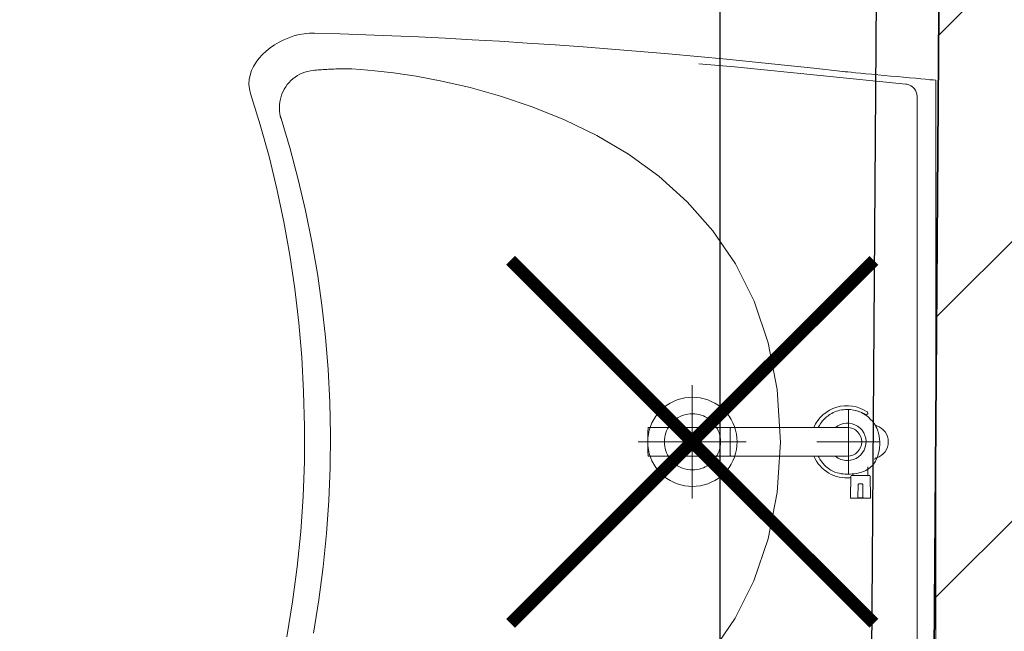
# Model space of a CAD drawing. Header units: millimetres. Extents: x 19887 to 192597, y -14203 to 39042.
# Tile 39 of 256: x 25873 to 25952, y -10106 to -10057. Entities that reach past the tile are written whole.
import ezdxf

# ---------------------------------------------------------------- set-up
doc = ezdxf.new("R2010")
doc.units = ezdxf.units.MM
doc.linetypes.add('ACAD_ISO03W100', pattern=[30, 12, -18])
doc.layers.get('Defpoints').update_dxf_attribs({"color": 4})
for name, color, linetype, lineweight in [('A_DBA_URZADZENIA SANITARNE', 5, 'Continuous', 25), ('Basen_rzut_poziom_1_obrys', 252, 'Continuous', 35), ('USUNIĘCIA', 10, 'Continuous', 0)]:
    doc.layers.add(name, color=color, linetype=linetype, lineweight=lineweight)
for name, color, linetype in [('Sufit podwieszany', 252, 'Continuous'), ('Wymiarowanie', 3, 'Continuous'), ('Wypełnienie', 252, 'Continuous')]:
    doc.layers.add(name, color=color, linetype=linetype)
doc.styles.add('ROMANS', font='romans.shx', dxfattribs={"width": 0.6})
doc.styles.get("Standard").update_dxf_attribs({"font": 'arial.ttf'})
doc.dimstyles.new('000001FB70622F18', dxfattribs={"dimtxt": 20, "dimasz": 5, "dimexe": 5, "dimexo": 1, "dimgap": 20, "dimtad": 1, "dimtoh": 1, "dimdec": 0, "dimtxsty": 'Standard', "dimblk": 'OBLIQUE', "dimcen": 0, "dimdle": 5, "dimclrd": 252, "dimclre": 252, "dimclrt": 252, "dimadec": 0, "dimazin": 0, "dimtfac": 1, "dimtdec": 0, "dimtmove": 0, "dimatfit": 3, "dimldrblk": 'OBLIQUE', "dimfxl": 150, "dimfxlon": 1, "dimlwd": 25, "dimlwe": 25, "dimarcsym": 1})

# ---------------------------------------------------------------- blocks, each defined once
blk = doc.blocks.new('_Oblique')
at = {"color": 0, "linetype": 'ByBlock', "lineweight": -2}
blk.add_line((-0.5, -0.5), (0.5, 0.5), dxfattribs=at)
blk = doc.blocks.new('*D707')
at = {"layer": 'Defpoints', "color": 0}
for p in [(3043.025, -3822.924), (3022.856, -4396.3), (3038.867, -4396.3)]:
    blk.add_point(p, dxfattribs=at)
at = {"layer": 'Wymiarowanie', "color": 252, "linetype": 'Continuous', "lineweight": 25}
for p, q in [((3022.856, -3817.924), (3022.856, -4401.3)), ((3042.025, -3822.924), (3017.856, -3822.924)), ((3037.867, -4396.3), (3017.856, -4396.3))]:
    blk.add_line(p, q, dxfattribs=at)
at = {"layer": 'Wymiarowanie', "color": 252, "linetype": 'ByBlock', "lineweight": 25, "xscale": 5, "yscale": 5, "zscale": 5}
for p, rotation in [((3022.856, -3822.924), 90), ((3022.856, -4396.3), 270)]:
    blk.add_blockref('_Oblique', p, dxfattribs=dict(at, rotation=rotation))
at = {"layer": 'Wymiarowanie', "color": 252, "insert": (3005.356, -4109.612), "char_height": 15, "attachment_point": 5, "rotation": 90, "style": 'ROMANS'}
blk.add_mtext('573', dxfattribs=at)
blk = doc.blocks.new('G$CF5E15B28')
at = {"layer": 'Wypełnienie'}
h = blk.add_hatch(dxfattribs=at)
h.set_pattern_fill('ANSI31', color=253, scale=5, angle=90)
h.set_pattern_definition([(45, (3252.028, -2175.285), (-11.22532, 11.22532), [])])
h.paths.add_polyline_path([(3082.99, -3823.077), (3100.147, -3823.076), (3100.098, -3814.694), (3097.789, -3814.694), (3097.789, -3781.139), (3082.328, -3781.139), (3082.328, -3793.381), (2887.69, -3793.381), (2887.69, -3797.196), (2892.128, -3797.196), (2892.128, -3821.83), (3043.025, -3822.924), (3038.867, -4396.3), (2895.448, -4396.3), (2895.448, -4415.787), (2892.631, -4415.787), (2892.631, -4424.887), (3113.879, -4424.338), (3113.879, -4414.978), (3110.229, -4414.978), (3110.229, -4389.643), (3077.549, -4389.643)])
at = {"layer": 'Basen_rzut_poziom_1_obrys', "color": 253, "elevation": 0}
blk.add_lwpolyline([(2895.448, -4396.3), (3038.867, -4396.3), (3043.025, -3822.924)], dxfattribs=at)
at = {"layer": 'Sufit podwieszany', "color": 253, "linetype": 'ACAD_ISO03W100', "ltscale": 5, "elevation": 0}
blk.add_lwpolyline([(2890.448, -4391.3), (3033.903, -4391.3), (3037.989, -3827.887)], dxfattribs=at)
at = {"layer": 'Wymiarowanie', "color": 253}
dim = blk.add_linear_dim(base=(3022.856, -4396.3, 0), p1=(3043.025, -3822.924, 0), p2=(3038.867, -4396.3, 0), angle=90, dimstyle='000001FB70622F18', override={"dimtxt": 15, "dimgap": 10, "dimtxsty": 'ROMANS'}, dxfattribs=at)
dim.commit()
dim.dimension.update_dxf_attribs({"geometry": '*D707', "text_midpoint": (3005.356, -4109.612, 0)})

msp = doc.modelspace()

# ---------------------------------------------------------------- linework, layer by layer
at = {"layer": 'A_DBA_URZADZENIA SANITARNE', "color": 4, "linetype": 'Continuous', "lineweight": 0}
for p, q in [((25895.076, -10058.064, 0), (25894.678, -10058.231, 0)), ((25895.485, -10057.927, 0), (25895.076, -10058.064, 0)), ((25895.9, -10057.819, 0), (25895.485, -10057.927, 0)), ((25896.319, -10057.744, 0), (25895.9, -10057.819, 0)), ((25896.738, -10057.702, 0), (25896.319, -10057.744, 0)), ((25897.154, -10057.697, 0), (25896.738, -10057.702, 0)), ((25899.192, -10057.755, 0), (25897.154, -10057.697, 0)), ((25901.26, -10057.826, 0), (25899.192, -10057.755, 0)), ((25903.356, -10057.908, 0), (25901.26, -10057.826, 0)), ((25905.479, -10058.002, 0), (25903.356, -10057.908, 0)), ((25907.627, -10058.107, 0), (25905.479, -10058.002, 0)), ((25909.8, -10058.225, 0), (25907.627, -10058.107, 0)), ((25911.995, -10058.353, 0), (25909.8, -10058.225, 0)), ((25893.578, -10058.883, 0), (25893.254, -10059.145, 0)), ((25893.926, -10058.642, 0), (25893.578, -10058.883, 0)), ((25894.294, -10058.424, 0), (25893.926, -10058.642, 0)), ((25894.678, -10058.231, 0), (25894.294, -10058.424, 0)), ((25914.211, -10058.494, 0), (25911.995, -10058.353, 0)), ((25916.446, -10058.645, 0), (25914.211, -10058.494, 0)), ((25918.699, -10058.809, 0), (25916.446, -10058.645, 0)), ((25920.969, -10058.983, 0), (25918.699, -10058.809, 0)), ((25923.253, -10059.169, 0), (25920.969, -10058.983, 0)), ((25892.687, -10059.726, 0), (25892.452, -10060.041, 0)), ((25892.956, -10059.427, 0), (25892.687, -10059.726, 0)), ((25893.254, -10059.145, 0), (25892.956, -10059.427, 0)), ((25925.551, -10059.366, 0), (25923.253, -10059.169, 0)), ((25927.861, -10059.575, 0), (25925.551, -10059.366, 0)), ((25930.181, -10059.794, 0), (25927.861, -10059.575, 0)), ((25932.51, -10060.025, 0), (25930.181, -10059.794, 0)), ((25892.253, -10060.37, 0), (25892.093, -10060.712, 0)), ((25892.452, -10060.041, 0), (25892.253, -10060.37, 0)), ((25898.404, -10060.594, 0), (25898.261, -10060.602, 0)), ((25898.549, -10060.588, 0), (25898.404, -10060.594, 0)), ((25898.694, -10060.582, 0), (25898.549, -10060.588, 0)), ((25898.84, -10060.577, 0), (25898.694, -10060.582, 0)), ((25898.987, -10060.572, 0), (25898.84, -10060.577, 0)), ((25899.135, -10060.568, 0), (25898.987, -10060.572, 0)), ((25899.284, -10060.565, 0), (25899.135, -10060.568, 0)), ((25899.433, -10060.562, 0), (25899.284, -10060.565, 0)), ((25899.582, -10060.561, 0), (25899.433, -10060.562, 0)), ((25899.732, -10060.559, 0), (25899.582, -10060.561, 0)), ((25899.882, -10060.559, 0), (25899.732, -10060.559, 0)), ((25899.882, -10060.559, 0), (25900.133, -10060.57, 0)), ((25900.133, -10060.57, 0), (25900.852, -10060.615, 0)), ((25930.841, -10060.396, 0), (25927.97, -10060.157, 0)), ((25944.588, -10061.791, 0), (25930.841, -10060.396, 0)), ((25934.846, -10060.267, 0), (25932.51, -10060.025, 0)), ((25937.188, -10060.52, 0), (25934.846, -10060.267, 0)), ((25939.534, -10060.784, 0), (25937.188, -10060.52, 0)), ((25891.976, -10061.064, 0), (25891.905, -10061.424, 0)), ((25892.093, -10060.712, 0), (25891.976, -10061.064, 0)), ((25895.414, -10061.367, 0), (25895.251, -10061.511, 0)), ((25895.586, -10061.234, 0), (25895.414, -10061.367, 0)), ((25895.769, -10061.114, 0), (25895.586, -10061.234, 0)), ((25895.96, -10061.007, 0), (25895.769, -10061.114, 0)), ((25896.161, -10060.914, 0), (25895.96, -10061.007, 0)), ((25896.369, -10060.835, 0), (25896.161, -10060.914, 0)), ((25896.585, -10060.772, 0), (25896.369, -10060.835, 0)), ((25896.808, -10060.725, 0), (25896.585, -10060.772, 0)), ((25897.038, -10060.694, 0), (25896.808, -10060.725, 0)), ((25897.167, -10060.682, 0), (25897.038, -10060.694, 0)), ((25897.298, -10060.67, 0), (25897.167, -10060.682, 0)), ((25897.43, -10060.658, 0), (25897.298, -10060.67, 0)), ((25897.565, -10060.647, 0), (25897.43, -10060.658, 0)), ((25897.701, -10060.637, 0), (25897.565, -10060.647, 0)), ((25897.839, -10060.627, 0), (25897.701, -10060.637, 0)), ((25897.978, -10060.618, 0), (25897.839, -10060.627, 0)), ((25898.119, -10060.609, 0), (25897.978, -10060.618, 0)), ((25898.261, -10060.602, 0), (25898.119, -10060.609, 0)), ((25900.852, -10060.615, 0), (25901.986, -10060.715, 0)), ((25901.986, -10060.715, 0), (25903.484, -10060.891, 0)), ((25903.484, -10060.891, 0), (25905.294, -10061.162, 0)), ((25905.294, -10061.162, 0), (25907.363, -10061.549, 0)), ((25939.58, -10060.788, 0), (25939.534, -10060.784, 0)), ((25939.712, -10060.801, 0), (25939.58, -10060.788, 0)), ((25939.922, -10060.821, 0), (25939.712, -10060.801, 0)), ((25940.201, -10060.847, 0), (25939.922, -10060.821, 0)), ((25940.54, -10060.879, 0), (25940.201, -10060.847, 0)), ((25940.931, -10060.915, 0), (25940.54, -10060.879, 0)), ((25941.365, -10060.956, 0), (25940.931, -10060.915, 0)), ((25941.834, -10061, 0), (25941.365, -10060.956, 0)), ((25942.328, -10061.046, 0), (25941.834, -10061, 0)), ((25942.838, -10061.094, 0), (25942.328, -10061.046, 0)), ((25943.358, -10061.143, 0), (25942.838, -10061.094, 0)), ((25943.877, -10061.191, 0), (25943.358, -10061.143, 0)), ((25944.387, -10061.239, 0), (25943.877, -10061.191, 0)), ((25944.879, -10061.285, 0), (25944.387, -10061.239, 0)), ((25945.345, -10061.329, 0), (25944.879, -10061.285, 0)), ((25945.776, -10061.369, 0), (25945.345, -10061.329, 0)), ((25946.163, -10061.406, 0), (25945.776, -10061.369, 0)), ((25891.905, -10061.424, 0), (25891.883, -10061.791, 0)), ((25891.883, -10061.791, 0), (25891.914, -10062.163, 0)), ((25891.914, -10062.163, 0), (25892, -10062.538, 0)), ((25894.834, -10062.008, 0), (25894.719, -10062.193, 0)), ((25894.961, -10061.832, 0), (25894.834, -10062.008, 0)), ((25895.1, -10061.666, 0), (25894.961, -10061.832, 0)), ((25895.251, -10061.511, 0), (25895.1, -10061.666, 0)), ((25907.363, -10061.549, 0), (25909.64, -10062.072, 0)), ((25909.64, -10062.072, 0), (25912.073, -10062.751, 0)), ((25944.649, -10061.8, 0), (25944.59, -10061.791, 0)), ((25944.818, -10061.845, 0), (25944.649, -10061.8, 0)), ((25944.976, -10061.919, 0), (25944.818, -10061.845, 0)), ((25945.119, -10062.019, 0), (25944.976, -10061.919, 0)), ((25945.242, -10062.142, 0), (25945.119, -10062.019, 0)), ((25945.342, -10062.285, 0), (25945.242, -10062.142, 0)), ((25946.498, -10061.437, 0), (25946.163, -10061.406, 0)), ((25946.772, -10061.463, 0), (25946.498, -10061.437, 0)), ((25946.976, -10061.482, 0), (25946.772, -10061.463, 0)), ((25946.976, -10061.482, 0), (25946.976, -10119.56, 0)), ((25891.997, -10062.557, 0), (25892.782, -10065.062, 0)), ((25894.457, -10062.794, 0), (25894.4, -10063.008, 0)), ((25894.53, -10062.586, 0), (25894.457, -10062.794, 0)), ((25894.618, -10062.386, 0), (25894.53, -10062.586, 0)), ((25894.719, -10062.193, 0), (25894.618, -10062.386, 0)), ((25912.073, -10062.751, 0), (25914.609, -10063.606, 0)), ((25945.416, -10062.443, 0), (25945.342, -10062.285, 0)), ((25945.461, -10062.611, 0), (25945.416, -10062.443, 0)), ((25945.476, -10062.785, 0), (25945.461, -10062.611, 0)), ((25945.476, -10118.3, 0), (25945.476, -10062.742, 0)), ((25894.331, -10063.452, 0), (25894.322, -10063.681, 0)), ((25894.322, -10063.681, 0), (25894.322, -10063.728, 0)), ((25894.322, -10063.728, 0), (25894.324, -10063.775, 0)), ((25894.357, -10063.228, 0), (25894.331, -10063.452, 0)), ((25894.4, -10063.008, 0), (25894.357, -10063.228, 0)), ((25914.609, -10063.606, 0), (25917.198, -10064.658, 0)), ((25894.324, -10063.775, 0), (25894.325, -10063.822, 0)), ((25894.325, -10063.822, 0), (25894.328, -10063.869, 0)), ((25894.328, -10063.869, 0), (25894.331, -10063.915, 0)), ((25894.331, -10063.915, 0), (25894.335, -10063.962, 0)), ((25894.335, -10063.962, 0), (25894.34, -10064.007, 0)), ((25894.34, -10064.007, 0), (25894.345, -10064.053, 0)), ((25894.345, -10064.053, 0), (25894.351, -10064.098, 0)), ((25894.351, -10064.098, 0), (25894.357, -10064.143, 0)), ((25894.357, -10064.143, 0), (25894.364, -10064.188, 0)), ((25894.364, -10064.188, 0), (25894.372, -10064.232, 0)), ((25894.372, -10064.232, 0), (25894.381, -10064.275, 0)), ((25894.381, -10064.275, 0), (25894.39, -10064.318, 0)), ((25894.39, -10064.318, 0), (25894.399, -10064.361, 0)), ((25894.399, -10064.361, 0), (25894.409, -10064.403, 0)), ((25894.409, -10064.403, 0), (25894.42, -10064.445, 0)), ((25894.42, -10064.445, 0), (25894.432, -10064.486, 0)), ((25894.432, -10064.486, 0), (25894.444, -10064.527, 0)), ((25894.444, -10064.527, 0), (25894.456, -10064.567, 0)), ((25892.782, -10065.062, 0), (25893.492, -10067.616, 0)), ((25894.456, -10064.567, 0), (25895.183, -10066.999, 0)), ((25917.198, -10064.658, 0), (25919.787, -10065.927, 0)), ((25919.787, -10065.927, 0), (25922.324, -10067.433, 0)), ((25893.492, -10067.616, 0), (25894.126, -10070.214, 0)), ((25895.183, -10066.999, 0), (25895.838, -10069.46, 0)), ((25922.324, -10067.433, 0), (25924.756, -10069.196, 0)), ((25924.756, -10069.196, 0), (25927.033, -10071.237, 0)), ((25895.838, -10069.46, 0), (25896.422, -10071.948, 0)), ((25894.126, -10070.214, 0), (25894.683, -10072.852, 0)), ((25927.033, -10071.237, 0), (25929.103, -10073.576, 0)), ((25896.422, -10071.948, 0), (25896.932, -10074.461, 0)), ((25894.683, -10072.852, 0), (25895.162, -10075.526, 0)), ((25929.103, -10073.576, 0), (25930.912, -10076.232, 0)), ((25896.932, -10074.461, 0), (25897.369, -10076.996, 0)), ((25895.162, -10075.526, 0), (25895.562, -10078.232, 0)), ((25930.912, -10076.232, 0), (25932.41, -10079.228, 0)), ((25897.369, -10076.996, 0), (25897.731, -10079.553, 0)), ((25895.562, -10078.232, 0), (25895.88, -10080.966, 0)), ((25932.41, -10079.228, 0), (25933.544, -10082.581, 0)), ((25897.731, -10079.553, 0), (25898.018, -10082.129, 0)), ((25895.88, -10080.966, 0), (25896.117, -10083.724, 0)), ((25898.018, -10082.129, 0), (25898.228, -10084.723, 0)), ((25933.544, -10082.581, 0), (25934.263, -10086.314, 0)), ((25896.117, -10083.724, 0), (25896.271, -10086.501, 0)), ((25898.228, -10084.723, 0), (25898.361, -10087.332, 0)), ((25896.271, -10086.501, 0), (25896.341, -10089.295, 0)), ((25927.442, -10095.06, 0), (25927.442, -10085.982, 0)), ((25934.263, -10086.314, 0), (25934.514, -10090.559, 0)), ((25898.361, -10087.332, 0), (25898.416, -10089.956, 0)), ((25925.665, -10087.415, 0), (25925.401, -10087.583, 0)), ((25925.943, -10087.27, 0), (25925.665, -10087.415, 0)), ((25926.232, -10087.15, 0), (25925.943, -10087.27, 0)), ((25926.53, -10087.056, 0), (25926.232, -10087.15, 0)), ((25926.836, -10086.989, 0), (25926.53, -10087.056, 0)), ((25927.146, -10086.948, 0), (25926.836, -10086.989, 0)), ((25927.458, -10086.934, 0), (25927.146, -10086.948, 0)), ((25927.771, -10086.948, 0), (25927.458, -10086.934, 0)), ((25928.081, -10086.989, 0), (25927.771, -10086.948, 0)), ((25928.387, -10087.056, 0), (25928.081, -10086.989, 0)), ((25928.685, -10087.15, 0), (25928.387, -10087.056, 0)), ((25928.974, -10087.27, 0), (25928.685, -10087.15, 0)), ((25929.252, -10087.415, 0), (25928.974, -10087.27, 0)), ((25929.516, -10087.583, 0), (25929.252, -10087.415, 0)), ((25924.711, -10088.215, 0), (25924.52, -10088.464, 0)), ((25924.922, -10087.985, 0), (25924.711, -10088.215, 0)), ((25925.153, -10087.773, 0), (25924.922, -10087.985, 0)), ((25925.401, -10087.583, 0), (25925.153, -10087.773, 0)), ((25929.764, -10087.773, 0), (25929.516, -10087.583, 0)), ((25929.995, -10087.985, 0), (25929.764, -10087.773, 0)), ((25930.206, -10088.215, 0), (25929.995, -10087.985, 0)), ((25930.397, -10088.464, 0), (25930.206, -10088.215, 0)), ((25939.966, -10093.137, 0), (25939.966, -10087.905, 0)), ((25941.519, -10088.261, 0), (25941.519, -10088.211, 0)), ((25924.208, -10089.005, 0), (25924.088, -10089.294, 0)), ((25924.352, -10088.728, 0), (25924.208, -10089.005, 0)), ((25924.52, -10088.464, 0), (25924.352, -10088.728, 0)), ((25925.866, -10088.929, 0), (25925.749, -10089.055, 0)), ((25925.993, -10088.811, 0), (25925.866, -10088.929, 0)), ((25926.128, -10088.704, 0), (25925.993, -10088.811, 0)), ((25926.272, -10088.606, 0), (25926.128, -10088.704, 0)), ((25926.423, -10088.52, 0), (25926.272, -10088.606, 0)), ((25926.582, -10088.446, 0), (25926.423, -10088.52, 0)), ((25926.747, -10088.384, 0), (25926.582, -10088.446, 0)), ((25926.917, -10088.334, 0), (25926.747, -10088.384, 0)), ((25927.093, -10088.299, 0), (25926.917, -10088.334, 0)), ((25927.274, -10088.276, 0), (25927.093, -10088.299, 0)), ((25927.458, -10088.269, 0), (25927.274, -10088.276, 0)), ((25927.643, -10088.276, 0), (25927.458, -10088.269, 0)), ((25927.824, -10088.299, 0), (25927.643, -10088.276, 0)), ((25928, -10088.334, 0), (25927.824, -10088.299, 0)), ((25928.17, -10088.384, 0), (25928, -10088.334, 0)), ((25928.335, -10088.446, 0), (25928.17, -10088.384, 0)), ((25928.493, -10088.52, 0), (25928.335, -10088.446, 0)), ((25928.645, -10088.606, 0), (25928.493, -10088.52, 0)), ((25928.788, -10088.704, 0), (25928.645, -10088.606, 0)), ((25928.924, -10088.811, 0), (25928.788, -10088.704, 0)), ((25929.051, -10088.929, 0), (25928.924, -10088.811, 0)), ((25929.168, -10089.055, 0), (25929.051, -10088.929, 0)), ((25930.565, -10088.728, 0), (25930.397, -10088.464, 0)), ((25930.709, -10089.005, 0), (25930.565, -10088.728, 0)), ((25930.829, -10089.294, 0), (25930.709, -10089.005, 0)), ((25941.402, -10088.363, 0), (25941.519, -10088.261, 0)), ((25896.341, -10089.295, 0), (25896.326, -10092.101, 0)), ((25923.994, -10089.593, 0), (25923.926, -10089.898, 0)), ((25930.495, -10089.371, 0), (25923.944, -10089.371, 0)), ((25924.088, -10089.294, 0), (25923.994, -10089.593, 0)), ((25925.321, -10089.809, 0), (25925.272, -10089.98, 0)), ((25925.383, -10089.644, 0), (25925.321, -10089.809, 0)), ((25925.458, -10089.486, 0), (25925.383, -10089.644, 0)), ((25925.544, -10089.335, 0), (25925.458, -10089.486, 0)), ((25925.641, -10089.191, 0), (25925.544, -10089.335, 0)), ((25925.749, -10089.055, 0), (25925.641, -10089.191, 0)), ((25929.276, -10089.191, 0), (25929.168, -10089.055, 0)), ((25929.373, -10089.335, 0), (25929.276, -10089.191, 0)), ((25929.459, -10089.486, 0), (25929.373, -10089.335, 0)), ((25929.533, -10089.644, 0), (25929.459, -10089.486, 0)), ((25929.596, -10089.809, 0), (25929.533, -10089.644, 0)), ((25929.645, -10089.98, 0), (25929.596, -10089.809, 0)), ((25930.495, -10091.671, 0), (25930.495, -10089.371, 0)), ((25935.687, -10089.371, 0), (25930.545, -10089.371, 0)), ((25930.923, -10089.593, 0), (25930.829, -10089.294, 0)), ((25930.991, -10089.898, 0), (25930.923, -10089.593, 0)), ((25939.887, -10089.371, 0), (25935.687, -10089.371, 0)), ((25898.416, -10089.956, 0), (25898.391, -10092.591, 0)), ((25931.767, -10090.521, 0), (25923.118, -10090.521, 0)), ((25923.885, -10090.208, 0), (25923.871, -10090.521, 0)), ((25923.871, -10090.521, 0), (25923.885, -10090.834, 0)), ((25923.926, -10089.898, 0), (25923.885, -10090.208, 0)), ((25925.214, -10090.336, 0), (25925.206, -10090.521, 0)), ((25925.206, -10090.521, 0), (25925.214, -10090.706, 0)), ((25925.236, -10090.156, 0), (25925.214, -10090.336, 0)), ((25925.272, -10089.98, 0), (25925.236, -10090.156, 0)), ((25929.681, -10090.156, 0), (25929.645, -10089.98, 0)), ((25929.703, -10090.336, 0), (25929.681, -10090.156, 0)), ((25929.71, -10090.521, 0), (25929.703, -10090.336, 0)), ((25929.703, -10090.706, 0), (25929.71, -10090.521, 0)), ((25931.032, -10090.208, 0), (25930.991, -10089.898, 0)), ((25931.045, -10090.521, 0), (25931.032, -10090.208, 0)), ((25931.032, -10090.834, 0), (25931.045, -10090.521, 0)), ((25934.261, -10094.578, 0), (25934.514, -10090.559, 0)), ((25937.436, -10090.521, 0), (25942.497, -10090.521, 0)), ((25923.885, -10090.834, 0), (25923.926, -10091.144, 0)), ((25923.926, -10091.144, 0), (25923.994, -10091.449, 0)), ((25925.214, -10090.706, 0), (25925.236, -10090.886, 0)), ((25925.236, -10090.886, 0), (25925.272, -10091.062, 0)), ((25925.272, -10091.062, 0), (25925.321, -10091.233, 0)), ((25925.321, -10091.233, 0), (25925.383, -10091.398, 0)), ((25925.383, -10091.398, 0), (25925.458, -10091.556, 0)), ((25929.459, -10091.556, 0), (25929.533, -10091.398, 0)), ((25929.533, -10091.398, 0), (25929.596, -10091.233, 0)), ((25929.596, -10091.233, 0), (25929.645, -10091.062, 0)), ((25929.645, -10091.062, 0), (25929.681, -10090.886, 0)), ((25929.681, -10090.886, 0), (25929.703, -10090.706, 0)), ((25930.923, -10091.449, 0), (25930.991, -10091.144, 0)), ((25930.991, -10091.144, 0), (25931.032, -10090.834, 0)), ((25896.326, -10092.101, 0), (25896.223, -10094.915, 0)), ((25923.944, -10091.671, 0), (25930.495, -10091.671, 0)), ((25923.994, -10091.449, 0), (25924.088, -10091.748, 0)), ((25924.088, -10091.748, 0), (25924.208, -10092.037, 0)), ((25924.208, -10092.037, 0), (25924.352, -10092.314, 0)), ((25925.458, -10091.556, 0), (25925.544, -10091.707, 0)), ((25925.544, -10091.707, 0), (25925.641, -10091.851, 0)), ((25925.641, -10091.851, 0), (25925.749, -10091.987, 0)), ((25925.749, -10091.987, 0), (25925.866, -10092.113, 0)), ((25925.866, -10092.113, 0), (25925.993, -10092.231, 0)), ((25928.924, -10092.231, 0), (25929.051, -10092.113, 0)), ((25929.051, -10092.113, 0), (25929.168, -10091.987, 0)), ((25929.168, -10091.987, 0), (25929.276, -10091.851, 0)), ((25929.276, -10091.851, 0), (25929.373, -10091.707, 0)), ((25929.373, -10091.707, 0), (25929.459, -10091.556, 0)), ((25930.545, -10091.671, 0), (25935.687, -10091.671, 0)), ((25930.565, -10092.314, 0), (25930.709, -10092.037, 0)), ((25930.709, -10092.037, 0), (25930.829, -10091.748, 0)), ((25930.829, -10091.748, 0), (25930.923, -10091.449, 0)), ((25935.687, -10091.671, 0), (25939.887, -10091.671, 0)), ((25898.391, -10092.591, 0), (25898.286, -10095.237, 0)), ((25924.352, -10092.314, 0), (25924.52, -10092.578, 0)), ((25924.52, -10092.578, 0), (25924.711, -10092.827, 0)), ((25924.711, -10092.827, 0), (25924.922, -10093.057, 0)), ((25925.993, -10092.231, 0), (25926.128, -10092.338, 0)), ((25926.128, -10092.338, 0), (25926.272, -10092.436, 0)), ((25926.272, -10092.436, 0), (25926.423, -10092.522, 0)), ((25926.423, -10092.522, 0), (25926.582, -10092.596, 0)), ((25926.582, -10092.596, 0), (25926.747, -10092.658, 0)), ((25926.747, -10092.658, 0), (25926.917, -10092.707, 0)), ((25926.917, -10092.707, 0), (25927.093, -10092.743, 0)), ((25927.093, -10092.743, 0), (25927.274, -10092.765, 0)), ((25927.274, -10092.765, 0), (25927.458, -10092.773, 0)), ((25927.458, -10092.773, 0), (25927.643, -10092.765, 0)), ((25927.643, -10092.765, 0), (25927.824, -10092.743, 0)), ((25927.824, -10092.743, 0), (25928, -10092.707, 0)), ((25928, -10092.707, 0), (25928.17, -10092.658, 0)), ((25928.17, -10092.658, 0), (25928.335, -10092.596, 0)), ((25928.335, -10092.596, 0), (25928.493, -10092.522, 0)), ((25928.493, -10092.522, 0), (25928.645, -10092.436, 0)), ((25928.645, -10092.436, 0), (25928.788, -10092.338, 0)), ((25928.788, -10092.338, 0), (25928.924, -10092.231, 0)), ((25929.995, -10093.057, 0), (25930.206, -10092.827, 0)), ((25930.206, -10092.827, 0), (25930.397, -10092.578, 0)), ((25930.397, -10092.578, 0), (25930.565, -10092.314, 0)), ((25941.537, -10093.221, 0), (25941.537, -10092.53, 0)), ((25924.922, -10093.057, 0), (25925.153, -10093.269, 0)), ((25925.153, -10093.269, 0), (25925.401, -10093.459, 0)), ((25925.401, -10093.459, 0), (25925.665, -10093.627, 0)), ((25925.665, -10093.627, 0), (25925.943, -10093.772, 0)), ((25928.974, -10093.772, 0), (25929.252, -10093.627, 0)), ((25929.252, -10093.627, 0), (25929.516, -10093.459, 0)), ((25929.516, -10093.459, 0), (25929.764, -10093.269, 0)), ((25929.764, -10093.269, 0), (25929.995, -10093.057, 0)), ((25940.167, -10093.271, 0), (25940.137, -10095.006, 0)), ((25941.657, -10093.221, 0), (25940.217, -10093.221, 0)), ((25940.337, -10093.082, 0), (25940.337, -10093.221, 0)), ((25941.737, -10095.006, 0), (25941.707, -10093.271, 0)), ((25925.943, -10093.772, 0), (25926.232, -10093.892, 0)), ((25926.232, -10093.892, 0), (25926.53, -10093.986, 0)), ((25926.53, -10093.986, 0), (25926.836, -10094.053, 0)), ((25926.836, -10094.053, 0), (25927.146, -10094.094, 0)), ((25927.146, -10094.094, 0), (25927.458, -10094.108, 0)), ((25927.458, -10094.108, 0), (25927.771, -10094.094, 0)), ((25927.458, -10094.108, 0), (25927.458, -10094.113, 0)), ((25927.458, -10094.108, 0), (25927.458, -10094.113, 0)), ((25927.771, -10094.094, 0), (25928.081, -10094.053, 0)), ((25928.081, -10094.053, 0), (25928.387, -10093.986, 0)), ((25928.387, -10093.986, 0), (25928.685, -10093.892, 0)), ((25928.685, -10093.892, 0), (25928.974, -10093.772, 0)), ((25940.737, -10095.006, 0), (25940.755, -10093.956, 0)), ((25940.805, -10093.906, 0), (25941.069, -10093.906, 0)), ((25941.119, -10093.956, 0), (25941.137, -10095.006, 0)), ((25896.223, -10094.915, 0), (25896.033, -10097.732, 0)), ((25898.286, -10095.237, 0), (25898.1, -10097.891, 0)), ((25933.537, -10098.315, 0), (25934.261, -10094.578, 0)), ((25940.787, -10095.056, 0), (25940.187, -10095.056, 0)), ((25940.737, -10095.008, 0), (25940.737, -10095.006, 0)), ((25940.787, -10095.006, 0), (25941.087, -10095.006, 0)), ((25941.087, -10095.056, 0), (25940.787, -10095.056, 0)), ((25941.687, -10095.056, 0), (25941.087, -10095.056, 0)), ((25941.137, -10095.006, 0), (25941.137, -10095.008, 0)), ((25896.033, -10097.732, 0), (25895.754, -10100.55, 0)), ((25898.1, -10097.891, 0), (25897.833, -10100.552, 0)), ((25932.394, -10101.676, 0), (25933.537, -10098.315, 0)), ((25895.754, -10100.55, 0), (25895.385, -10103.363, 0)), ((25897.833, -10100.552, 0), (25897.482, -10103.217, 0)), ((25930.885, -10104.681, 0), (25932.394, -10101.676, 0)), ((25897.482, -10103.217, 0), (25897.048, -10105.885, 0)), ((25895.385, -10103.363, 0), (25894.924, -10106.168, 0)), ((25929.062, -10107.35, 0), (25930.885, -10104.681, 0))]:
    msp.add_line(p, q, dxfattribs=at)
for centre, radius, start, end in [((25939.857, -10090.521, 0), 2.9, 56.36681, 156.63721), ((25939.997, -10090.521, 0), 2.575, 56.92158, 78.05242), ((25941.394, -10088.211, 0), 0.125, 0, 56.36681), ((25939.887, -10090.521, 0), 1.5, 270, 129.94451), ((26003.887, -10090.521, 0), 80, 179.21167, 180), ((25923.944, -10089.421, 0), 0.05, 90, 179.21167), ((25930.545, -10089.421, 0), 0.05, 90, 180), ((25939.857, -10090.521, 0), 2.575, 153.3677, 153.47412), ((25939.887, -10090.521, 0), 1.15, 270, 90), ((25941.824, -10090.521, 0), 1.35, 71.12878, 72.66364), ((25941.824, -10090.521, 0), 1.348, 287.31837, 72.67957), ((26003.887, -10090.521, 0), 80, 180, 180.78833), ((25923.944, -10091.621, 0), 0.05, 180.78833, 270), ((25930.545, -10091.621, 0), 0.05, 180, 270), ((25939.857, -10090.521, 0), 2.9, 203.36279, 276.09578), ((25939.857, -10090.521, 0), 2.575, 206.52588, 207.99139), ((25939.887, -10090.521, 0), 1.5, 230.05549, 270), ((25941.824, -10090.521, 0), 1.35, 287.33653, 289.11253), ((25940.217, -10093.271, 0), 0.05, 90, 179), ((25941.657, -10093.271, 0), 0.05, 1, 90), ((25940.805, -10093.956, 0), 0.05, 90, 179), ((25941.069, -10093.956, 0), 0.05, 1, 90), ((25940.187, -10095.006, 0), 0.05, 179, 270), ((25940.762, -10096.402, 0), 1.396, 88.97396, 91.02604), ((25940.787, -10095.006, 0), 0.05, 181.5, 270), ((25941.087, -10095.006, 0), 0.05, 270, 358.5), ((25941.687, -10095.006, 0), 0.05, 270, 1)]:
    msp.add_arc(centre, radius, start, end, dxfattribs=at)
for points, knots in [([(25937.555, -10089.37, 0), (25937.604, -10089.272, 0), (25937.684, -10089.13, 0), (25937.779, -10088.998, 0), (25937.842, -10088.911, 0), (25937.945, -10088.784, 0), (25938.063, -10088.668, 0), (25938.247, -10088.487, 0), (25938.541, -10088.259, 0), (25938.871, -10088.119, 0), (25939.238, -10087.963, 0), (25939.65, -10087.916, 0), (25939.939, -10087.921, 0), (25940.196, -10087.926, 0), (25940.563, -10087.977, 0), (25940.894, -10088.115, 0), (25941.225, -10088.254, 0), (25941.519, -10088.48, 0), (25941.703, -10088.661, 0), (25941.909, -10088.862, 0), (25942.164, -10089.188, 0), (25942.311, -10089.559, 0), (25942.443, -10089.892, 0), (25942.487, -10090.262, 0), (25942.487, -10090.521, 0)], [0, 0, 0, 0, 1, 1, 1, 2, 2, 2, 3, 3, 3, 4, 4, 4, 5, 5, 5, 6, 6, 6, 7, 7, 7, 8, 8, 8, 8]), ([(25942.098, -10089.152, 0), (25942.096, -10089.15, 0), (25942.095, -10089.148, 0), (25942.094, -10089.146, 0), (25942.088, -10089.137, 0), (25942.083, -10089.129, 0), (25942.078, -10089.121, 0)], [0, 0, 0, 0, 1, 1, 1, 2, 2, 2, 2]), ([(25942.226, -10089.232, 0), (25942.218, -10089.23, 0), (25942.209, -10089.227, 0), (25942.2, -10089.224, 0), (25942.194, -10089.222, 0), (25942.187, -10089.22, 0), (25942.181, -10089.218, 0), (25942.174, -10089.216, 0), (25942.167, -10089.213, 0), (25942.161, -10089.21, 0), (25942.153, -10089.207, 0), (25942.145, -10089.202, 0), (25942.138, -10089.198, 0), (25942.131, -10089.192, 0), (25942.125, -10089.187, 0), (25942.119, -10089.18, 0), (25942.114, -10089.175, 0), (25942.11, -10089.17, 0), (25942.106, -10089.164, 0), (25942.104, -10089.161, 0), (25942.102, -10089.158, 0), (25942.1, -10089.155, 0)], [0, 0, 0, 0, 1, 1, 1, 2, 2, 2, 3, 3, 3, 4, 4, 4, 5, 5, 5, 6, 6, 6, 7, 7, 7, 7]), ([(25942.114, -10089.177, 0), (25942.113, -10089.176, 0), (25942.111, -10089.175, 0), (25942.111, -10089.174, 0), (25942.111, -10089.173, 0), (25942.11, -10089.171, 0), (25942.11, -10089.172, 0), (25942.11, -10089.172, 0), (25942.109, -10089.171, 0), (25942.109, -10089.171, 0), (25942.109, -10089.171, 0), (25942.109, -10089.17, 0), (25942.109, -10089.17, 0), (25942.109, -10089.17, 0), (25942.108, -10089.17, 0), (25942.108, -10089.17, 0)], [0, 0, 0, 0, 1, 1, 1, 2, 2, 2, 3, 3, 3, 4, 4, 4, 5, 5, 5, 5]), ([(25942.226, -10089.233, 0), (25942.216, -10089.23, 0), (25942.207, -10089.227, 0), (25942.198, -10089.225, 0), (25942.19, -10089.222, 0), (25942.181, -10089.219, 0), (25942.173, -10089.216, 0), (25942.165, -10089.214, 0), (25942.157, -10089.211, 0), (25942.151, -10089.208, 0), (25942.145, -10089.205, 0), (25942.139, -10089.201, 0), (25942.134, -10089.198, 0), (25942.129, -10089.194, 0), (25942.124, -10089.19, 0), (25942.12, -10089.186, 0), (25942.116, -10089.181, 0), (25942.113, -10089.176, 0), (25942.109, -10089.17, 0)], [0, 0, 0, 0, 1, 1, 1, 2, 2, 2, 3, 3, 3, 4, 4, 4, 5, 5, 5, 6, 6, 6, 6]), ([(25942.487, -10090.521, 0), (25942.488, -10090.795, 0), (25942.459, -10091.178, 0), (25942.37, -10091.508, 0), (25942.296, -10091.78, 0), (25942.141, -10092.142, 0), (25941.893, -10092.412, 0), (25941.646, -10092.683, 0), (25941.307, -10092.861, 0), (25941.05, -10092.95, 0), (25940.66, -10093.084, 0), (25940.188, -10093.125, 0), (25939.846, -10093.121, 0), (25939.48, -10093.116, 0), (25938.978, -10093.034, 0), (25938.57, -10092.803, 0), (25938.321, -10092.661, 0), (25937.986, -10092.385, 0), (25937.73, -10091.983, 0), (25937.684, -10091.911, 0), (25937.618, -10091.798, 0), (25937.555, -10091.671, 0)], [0, 0, 0, 0, 1, 1, 1, 2, 2, 2, 3, 3, 3, 4, 4, 4, 5, 5, 5, 6, 6, 6, 7, 7, 7, 7]), ([(25942.078, -10091.921, 0), (25942.083, -10091.913, 0), (25942.088, -10091.904, 0), (25942.094, -10091.896, 0), (25942.098, -10091.89, 0), (25942.102, -10091.884, 0), (25942.106, -10091.878, 0), (25942.111, -10091.872, 0), (25942.115, -10091.866, 0), (25942.121, -10091.86, 0), (25942.126, -10091.854, 0), (25942.132, -10091.849, 0), (25942.138, -10091.844, 0), (25942.145, -10091.84, 0), (25942.153, -10091.835, 0), (25942.161, -10091.832, 0), (25942.167, -10091.829, 0), (25942.174, -10091.826, 0), (25942.181, -10091.824, 0), (25942.187, -10091.822, 0), (25942.194, -10091.82, 0), (25942.2, -10091.818, 0), (25942.209, -10091.815, 0), (25942.218, -10091.812, 0), (25942.226, -10091.81, 0)], [0, 0, 0, 0, 1, 1, 1, 2, 2, 2, 3, 3, 3, 4, 4, 4, 5, 5, 5, 6, 6, 6, 7, 7, 7, 8, 8, 8, 8]), ([(25942.109, -10091.872, 0), (25942.112, -10091.867, 0), (25942.115, -10091.862, 0), (25942.118, -10091.859, 0), (25942.122, -10091.855, 0), (25942.125, -10091.851, 0), (25942.129, -10091.848, 0), (25942.132, -10091.845, 0), (25942.136, -10091.843, 0), (25942.139, -10091.841, 0), (25942.143, -10091.838, 0), (25942.147, -10091.836, 0), (25942.151, -10091.834, 0), (25942.157, -10091.831, 0), (25942.165, -10091.828, 0), (25942.173, -10091.826, 0), (25942.181, -10091.823, 0), (25942.19, -10091.82, 0), (25942.198, -10091.817, 0), (25942.207, -10091.815, 0), (25942.216, -10091.812, 0), (25942.226, -10091.809, 0)], [0, 0, 0, 0, 1, 1, 1, 2, 2, 2, 3, 3, 3, 4, 4, 4, 5, 5, 5, 6, 6, 6, 7, 7, 7, 7]), ([(25942.178, -10091.825, 0), (25942.18, -10091.824, 0), (25942.181, -10091.824, 0), (25942.183, -10091.823, 0), (25942.196, -10091.819, 0), (25942.209, -10091.814, 0), (25942.224, -10091.81, 0)], [0, 0, 0, 0, 1, 1, 1, 2, 2, 2, 2]), ([(25940.737, -10095.006, 0), (25940.737, -10095.006, 0), (25940.733, -10095.006, 0), (25940.727, -10095.006, 0), (25940.721, -10095.007, 0), (25940.712, -10095.007, 0), (25940.702, -10095.007, 0)], [0, 0, 0, 0, 1, 1, 1, 2, 2, 2, 2]), ([(25941.137, -10095.006, 0), (25941.137, -10095.007, 0), (25941.131, -10095.006, 0), (25941.122, -10095.006, 0), (25941.113, -10095.006, 0), (25941.1, -10095.006, 0), (25941.087, -10095.006, 0)], [0, 0, 0, 0, 1, 1, 1, 2, 2, 2, 2]), ([(25941.137, -10095.006, 0), (25941.137, -10095.006, 0), (25941.14, -10095.006, 0), (25941.147, -10095.006, 0), (25941.153, -10095.007, 0), (25941.162, -10095.007, 0), (25941.172, -10095.007, 0)], [0, 0, 0, 0, 1, 1, 1, 2, 2, 2, 2])]:
    msp.add_open_spline(points, degree=3, knots=knots, dxfattribs=at)
at = {"layer": 'USUNIĘCIA', "const_width": 1, "elevation": 0}
for points in [[(25912.871, -10075.95), (25942.014, -10105.092)], [(25912.871, -10105.092), (25942.014, -10075.95)]]:
    msp.add_lwpolyline(points, dxfattribs=at)

# ---------------------------------------------------------------- block references
msp.add_blockref('G$CF5E15B28', (22906.814, -5872.859, 0))

doc.saveas('drawing.dxf')
